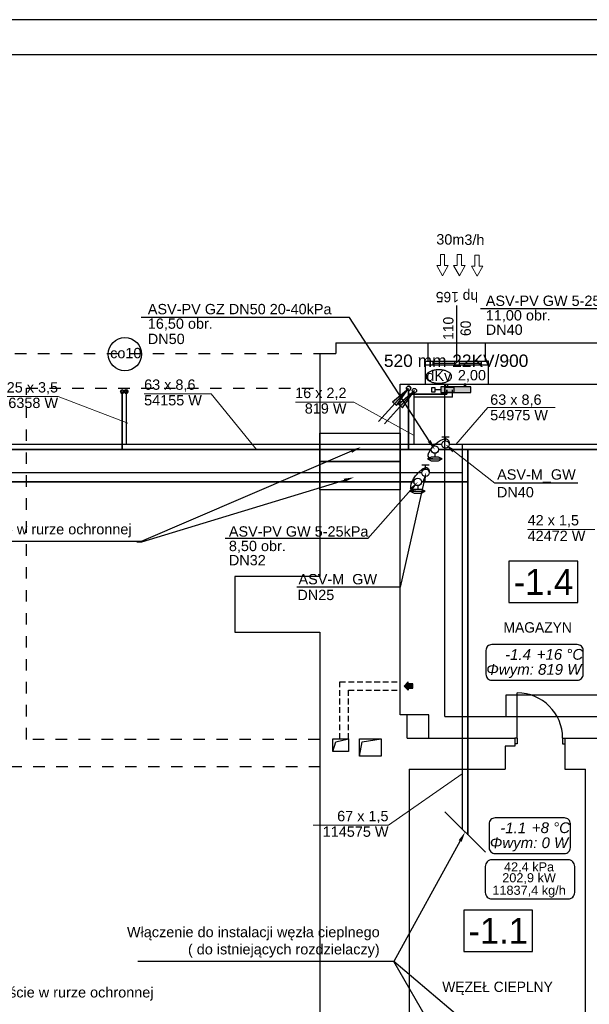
# Model space of a CAD drawing. Header units: millimetres. Extents: x 45180 to 119519, y 31297 to 302414.
# Tile 4 of 97: x 92963 to 102885, y 43845 to 60997. Entities that reach past the tile are written whole.
import ezdxf
from ezdxf import colors
from ezdxf.entities.mleader import LeaderData, LeaderLine
from ezdxf.lldxf.tags import DXFTag
from ezdxf.math import Vec2, Vec3

# ---------------------------------------------------------------- set-up
doc = ezdxf.new("R2010")
doc.units = ezdxf.units.MM
doc.header["$MEASUREMENT"] = 0
for name, pattern in [('Krawędzie ukryte', [150, 100, -50]), ('PHANTOM', [2.5, 1.25, -0.25, 0.25, -0.25, 0.25, -0.25]), ('Przerywana', [400, 200, -200])]:
    doc.linetypes.add(name, pattern=pattern)
doc.layers.get('0').update_dxf_attribs({"color": 252})
for name, color, linetype in [('#opisy', 7, 'Continuous'), ('#podkład', 252, 'Continuous'), ('#strza³ki', 7, 'Continuous'), ('_TABELA', 7, 'Continuous'), ('IS_Armatura_podłączeniowa_grz._dolnozas.', 7, 'SOLID'), ('IS_Armatura_Therm', 7, 'SOLID'), ('IS_Grafika', 7, 'SOLID'), ('IS_Grzejniki_Plan_rzut', 7, 'SOLID'), ('IS_Inne_Urzadzenia_Therm', 7, 'SOLID'), ('IS_Opisy_działek_Therm', 7, 'SOLID'), ('IS_Text_Armatury_podłączeniowej_grz._dolnozas.', 7, 'Continuous'), ('IS_Text_Armatury_Therm', 7, 'Continuous'), ('IS_Text_Konstrukcji', 7, 'Continuous'), ('IS_Text_Odbiornikow_Therm', 7, 'Continuous')]:
    doc.layers.add(name, color=color, linetype=linetype)
for name, color, linetype, lineweight in [('#piony', 7, 'Continuous', 5), ('IS_Powrót', 5, 'DASHDOT', 35), ('IS_Zasilanie', 1, 'SOLID', 30)]:
    doc.layers.add(name, color=color, linetype=linetype, lineweight=lineweight)
doc.styles.add('ARIAL', font='arial.ttf', dxfattribs={"width": 0.75})
doc.styles.add('GENERATED_STYLE_3', font='txt')
doc.styles.add('GENERATED_STYLE_5', font='txt')
doc.styles.add('GENERATED_STYLE_9', font='txt')
doc.styles.get("Standard").update_dxf_attribs({"font": 'arial.ttf', "bigfont": 'BIGFONT.SHX'})
tags = doc.linetypes.add('DASH', pattern=[15, 10, -5]).pattern_tags.tags
tags[6:7] = [DXFTag(74, 4), DXFTag(75, 0), DXFTag(340, '0'), DXFTag(46, 0.0), DXFTag(50, 0.0), DXFTag(44, 0.0), DXFTag(45, 0.0)]
tags[4:5] = [DXFTag(74, 4), DXFTag(75, 0), DXFTag(340, '0'), DXFTag(46, 0.0), DXFTag(50, 0.0), DXFTag(44, 0.0), DXFTag(45, 0.0)]
tags = doc.linetypes.add('DASHDOT', pattern=[20, 10, -5, 0, -5]).pattern_tags.tags
tags[10:11] = [DXFTag(74, 4), DXFTag(75, 0), DXFTag(340, '0'), DXFTag(46, 0.0), DXFTag(50, 0.0), DXFTag(44, 0.0), DXFTag(45, 0.0)]
tags[8:9] = [DXFTag(74, 4), DXFTag(75, 0), DXFTag(340, '0'), DXFTag(46, 0.0), DXFTag(50, 0.0), DXFTag(44, 0.0), DXFTag(45, 0.0)]
tags[6:7] = [DXFTag(74, 4), DXFTag(75, 0), DXFTag(340, '0'), DXFTag(46, 0.0), DXFTag(50, 0.0), DXFTag(44, 0.0), DXFTag(45, 0.0)]
tags[4:5] = [DXFTag(74, 4), DXFTag(75, 0), DXFTag(340, '0'), DXFTag(46, 0.0), DXFTag(50, 0.0), DXFTag(44, 0.0), DXFTag(45, 0.0)]
tags = doc.linetypes.add('DASHDOTDOT', pattern=[25, 10, -5, 0, -5, 0, -5]).pattern_tags.tags
tags[14:15] = [DXFTag(74, 4), DXFTag(75, 0), DXFTag(340, '0'), DXFTag(46, 0.0), DXFTag(50, 0.0), DXFTag(44, 0.0), DXFTag(45, 0.0)]
tags[12:13] = [DXFTag(74, 4), DXFTag(75, 0), DXFTag(340, '0'), DXFTag(46, 0.0), DXFTag(50, 0.0), DXFTag(44, 0.0), DXFTag(45, 0.0)]
tags[10:11] = [DXFTag(74, 4), DXFTag(75, 0), DXFTag(340, '0'), DXFTag(46, 0.0), DXFTag(50, 0.0), DXFTag(44, 0.0), DXFTag(45, 0.0)]
tags[8:9] = [DXFTag(74, 4), DXFTag(75, 0), DXFTag(340, '0'), DXFTag(46, 0.0), DXFTag(50, 0.0), DXFTag(44, 0.0), DXFTag(45, 0.0)]
tags[6:7] = [DXFTag(74, 4), DXFTag(75, 0), DXFTag(340, '0'), DXFTag(46, 0.0), DXFTag(50, 0.0), DXFTag(44, 0.0), DXFTag(45, 0.0)]
tags[4:5] = [DXFTag(74, 4), DXFTag(75, 0), DXFTag(340, '0'), DXFTag(46, 0.0), DXFTag(50, 0.0), DXFTag(44, 0.0), DXFTag(45, 0.0)]
tags = doc.linetypes.add('SOLID', pattern=[10, 10, 0]).pattern_tags.tags
tags[6:7] = [DXFTag(74, 4), DXFTag(75, 0), DXFTag(340, '0'), DXFTag(46, 0.0), DXFTag(50, 0.0), DXFTag(44, 0.0), DXFTag(45, 0.0)]
tags[4:5] = [DXFTag(74, 4), DXFTag(75, 0), DXFTag(340, '0'), DXFTag(46, 0.0), DXFTag(50, 0.0), DXFTag(44, 0.0), DXFTag(45, 0.0)]

# ---------------------------------------------------------------- blocks, each defined once
blk = doc.blocks.new('AF30168')
at = {"layer": '#strza³ki'}
h = blk.add_hatch(color=256, dxfattribs=at)
h.paths.add_polyline_path([(-7.4, -9.65), (0, 0), (-8.52, -8.52)])
h.paths.add_polyline_path([(-9.65, -7.4), (-8.52, -8.52), (0, 0)])
for p, q in [((-18.33, -18.33), (0, 0)), ((-9.65, -7.4), (0, 0)), ((-7.4, -9.65), (0, 0)), ((-9.65, -7.4), (-7.4, -9.65))]:
    blk.add_line(p, q, dxfattribs=at)
blk = doc.blocks.new('E210168')
at = {"color": 7, "lineweight": 13}
for p, q in [((19.4, 19.8), (19.4, 13.6)), ((19.4, 19.8), (37, 9.9)), ((19.4, 0), (37, 9.9)), ((19.4, 6.2), (19.4, 0))]:
    blk.add_line(p, q, dxfattribs=at)
blk.add_lwpolyline([(19.4, 13.6), (0, 13.6), (0, 6.2), (19.4, 6.2)], dxfattribs=at)

msp = doc.modelspace()

# ---------------------------------------------------------------- hatches: boundary and pattern name
at = {"layer": '#podkład', "linetype": 'Continuous'}
msp.add_hatch(color=256, dxfattribs=at).paths.add_polyline_path([(99730, 49315), (99730, 49350), (99810, 49350), (99810, 49430), (99730, 49430), (99730, 49465), (99660, 49390)], flags=0)
at = {"layer": 'IS_Grzejniki_Plan_rzut', "ltscale": 10}
msp.add_hatch(color=251, dxfattribs=at).paths.add_polyline_path([(100821, 54600), (100301, 54600), (100301, 54500), (100821, 54500)])

# ---------------------------------------------------------------- linework, layer by layer
at = {"layer": '#piony', "lineweight": 30}
for points in [[(98190, 53797), (99590, 53797), (99590, 53297), (98190, 53297)], [(98190, 53305), (99590, 53305), (99590, 52805), (98190, 52805)]]:
    msp.add_lwpolyline(points, close=True, dxfattribs=at)
at = {"layer": '#podkład', "linetype": 'Continuous'}
for p, q in [((100580, 55050), (100580, 56020)), ((98470, 55370), (100080, 55370)), ((98470, 55370), (98470, 55180)), ((100080, 55050), (100080, 55370)), ((100080, 55370), (101080, 55370)), ((101080, 55050), (101080, 55370)), ((101080, 55370), (106370, 55370)), ((98190, 55180), (98190, 51300)), ((98190, 55180), (98470, 55180)), ((100030, 54650), (100030, 55050)), ((100030, 55050), (100080, 55050)), ((100030, 55050), (101130, 55050)), ((101130, 54980), (100030, 54980)), ((100160, 55050), (100160, 54980)), ((100160, 55015), (100540, 55015)), ((100540, 55050), (100540, 54980)), ((100620, 55050), (100620, 54980)), ((100620, 55015), (101000, 55015)), ((101000, 55050), (101000, 54980)), ((101130, 55050), (101080, 55050)), ((101130, 54650), (101130, 55050)), ((99590, 48890), (99590, 54650)), ((99590, 54650), (100030, 54650)), ((100030, 54650), (101130, 54650)), ((100370, 48860), (100370, 54650)), ((101130, 54650), (103940, 54650)), ((102686, 51563), (101486, 51563)), ((101486, 51563), (101486, 50843)), ((102686, 50843), (102686, 51563)), ((98190, 51300), (96710, 51300)), ((96710, 51300), (96710, 50330)), ((101486, 50843), (102686, 50843)), ((96710, 50330), (98190, 50330)), ((98190, 50330), (98190, 41230)), ((99660, 49390), (99730, 49465)), ((99730, 49430), (99730, 49465)), ((99810, 49430), (99730, 49430)), ((99810, 49350), (99810, 49430)), ((99660, 49390), (99730, 49315)), ((99730, 49350), (99810, 49350)), ((99730, 49350), (99730, 49315)), ((103270, 49230), (101430, 49230)), ((101430, 49230), (101430, 48860)), ((101630, 48480), (101630, 49270)), ((99710, 48890), (99590, 48890)), ((100090, 48890), (99710, 48890)), ((99710, 48480), (99710, 48890)), ((100090, 48480), (100090, 48890)), ((100370, 48860), (103640, 48860)), ((98420, 48250), (98420, 48470)), ((98420, 48470), (98690, 48470)), ((98420, 48250), (98470, 48420)), ((98470, 48420), (98690, 48470)), ((98690, 48470), (98690, 48250)), ((98880, 48170), (98880, 48470)), ((98880, 48470), (99260, 48470)), ((98880, 48170), (98930, 48420)), ((98930, 48420), (99260, 48470)), ((99260, 48470), (99260, 48170)), ((99710, 48480), (101590, 48480)), ((101590, 48480), (101590, 48340)), ((101630, 48480), (101590, 48480)), ((101630, 48380), (101590, 48380)), ((101630, 48480), (101630, 48380)), ((102420, 48480), (102420, 48380)), ((102420, 48480), (102460, 48480)), ((102420, 48380), (102460, 48380)), ((102460, 48480), (102460, 47940)), ((102460, 48480), (107970, 48480)), ((98690, 48250), (98420, 48250)), ((101590, 48340), (101420, 48340)), ((101420, 48340), (101420, 47940)), ((99260, 48170), (98880, 48170)), ((99750, 47940), (99750, 41800)), ((99750, 47940), (101420, 47940)), ((102460, 47940), (102820, 47940)), ((102820, 41800), (102820, 47940)), ((100698, 45485), (100698, 44765)), ((101898, 45485), (100698, 45485)), ((101898, 44765), (101898, 45485)), ((100698, 44765), (101898, 44765))]:
    msp.add_line(p, q, dxfattribs=at)
at = {"layer": '#podkład', "linetype": 'Przerywana'}
for p, q in [((91280, 55180), (98190, 55180)), ((93080, 48460), (93080, 54580)), ((93080, 54580), (98190, 54580)), ((98190, 48460), (93080, 48460)), ((98200, 47980), (90650, 47980))]:
    msp.add_line(p, q, dxfattribs=at)
at = {"layer": '#podkład', "linetype": 'Krawędzie ukryte'}
for p, q in [((98540, 48470), (98540, 49465)), ((98540, 49465), (99590, 49465)), ((98690, 48470), (98690, 49315)), ((98690, 49315), (99590, 49315))]:
    msp.add_line(p, q, dxfattribs=at)
at = {"layer": '#podkład', "linetype": 'Continuous'}
msp.add_arc((101630, 48480), 790, 0, 90, dxfattribs=at)
at = {"layer": '_TABELA', "color": 7}
for p, q in [((119519, 60997), (55519, 60997)), ((118919, 60387), (58019, 60387))]:
    msp.add_line(p, q, dxfattribs=at)
at = {"layer": 'IS_Armatura_podłączeniowa_grz._dolnozas.', "ltscale": 10}
for p, q in [((100531, 54590), (100371, 54590)), ((100371, 54590), (100371, 54510)), ((100531, 54510), (100531, 54590)), ((100531, 54590), (100531, 54590)), ((100371, 54510), (100531, 54510))]:
    msp.add_line(p, q, dxfattribs=at)
at = {"layer": 'IS_Armatura_Therm', "ltscale": 10}
for p, q in [((100203, 54582), (100138, 54582)), ((100138, 54582), (100138, 54517)), ((100203, 54517), (100203, 54582)), ((100301, 54550), (100203, 54550)), ((100138, 54517), (100203, 54517))]:
    msp.add_line(p, q, dxfattribs=at)
at = {"layer": 'IS_Armatura_Therm', "color": 1, "ltscale": 10}
for p, q in [((100445, 53727), (100315, 53727)), ((100380, 53662), (100380, 53727)), ((100098, 53235), (99968, 53235)), ((100033, 53170), (100033, 53235))]:
    msp.add_line(p, q, dxfattribs=at)
at = {"layer": 'IS_Armatura_Therm', "color": 5, "ltscale": 10}
for p, q in [((100129, 53378), (100064, 53345)), ((100064, 53345), (100324, 53345)), ((100064, 53345), (100129, 53313)), ((100259, 53378), (100129, 53378)), ((100194, 53443), (100194, 53378)), ((100324, 53345), (100259, 53378)), ((100259, 53313), (100324, 53345)), ((100129, 53313), (100259, 53313)), ((99897, 52880), (99897, 52815)), ((99832, 52815), (99767, 52783)), ((99767, 52783), (100027, 52783)), ((99767, 52783), (99832, 52750)), ((99962, 52815), (99832, 52815)), ((99832, 52750), (99962, 52750)), ((100027, 52783), (99962, 52815)), ((99962, 52750), (100027, 52783))]:
    msp.add_line(p, q, dxfattribs=at)
for centre in [(100194, 53508), (99897, 52945)]:
    msp.add_ellipse(centre, major_axis=(65, 0), ratio=1, dxfattribs=at)
at = {"layer": 'IS_Armatura_Therm', "color": 1, "ltscale": 10}
for centre in [(100380, 53597), (100033, 53105)]:
    msp.add_ellipse(centre, major_axis=(65, 0), ratio=1, dxfattribs=at)
at = {"layer": 'IS_Armatura_Therm', "ltscale": 10}
for points, knots in [([(100162, 53345), (100141, 53345), (100103, 53347), (100072, 53396), (100087, 53450), (100118, 53507), (100165, 53566), (100221, 53620), (100282, 53665), (100339, 53693), (100397, 53701), (100443, 53661), (100445, 53620), (100445, 53597)], [0, 0, 0, 0, 60.781625, 102.654093, 153.566455, 220.104294, 297.539668, 378.514472, 455.247929, 520.737998, 571.529707, 617.370462, 686.037697, 686.037697, 686.037697, 686.037697]), ([(99865, 52783), (99844, 52783), (99803, 52787), (99771, 52840), (99779, 52900), (99805, 52965), (99846, 53033), (99895, 53097), (99950, 53151), (100000, 53186), (100053, 53204), (100098, 53166), (100098, 53127), (100098, 53105)], [0, 0, 0, 0, 62.284617, 109.661619, 166.830166, 238.590226, 320.000022, 403.556065, 481.215195, 545.517922, 592.343701, 632.886991, 699.726898, 699.726898, 699.726898, 699.726898])]:
    msp.add_open_spline(points, degree=3, knots=knots, dxfattribs=at)
at = {"layer": 'IS_Grafika', "ltscale": 10}
msp.add_circle((94796, 55170), 290, dxfattribs=at)
for points, knots in [([(100264, 54898), (100253, 54898), (100231, 54897), (100200, 54894), (100170, 54888), (100143, 54880), (100118, 54870), (100096, 54859), (100077, 54846), (100061, 54832), (100050, 54816), (100042, 54799), (100041, 54787), (100041, 54782)], [0, 0, 0, 0, 33.024043, 64.733497, 94.961552, 123.540383, 150.314771, 175.16102, 198.015155, 218.916387, 238.072713, 255.947572, 273.334314, 273.334314, 273.334314, 273.334314]), ([(100487, 54782), (100487, 54787), (100486, 54799), (100478, 54816), (100467, 54832), (100451, 54846), (100432, 54859), (100410, 54870), (100385, 54880), (100358, 54888), (100328, 54894), (100297, 54897), (100275, 54898), (100264, 54898)], [0, 0, 0, 0, 17.386742, 35.2616, 54.417927, 75.319159, 98.173293, 123.019543, 149.793931, 178.372762, 208.600817, 240.310271, 273.334314, 273.334314, 273.334314, 273.334314]), ([(100041, 54782), (100041, 54776), (100042, 54764), (100050, 54747), (100061, 54732), (100077, 54717), (100096, 54704), (100118, 54693), (100143, 54683), (100170, 54675), (100200, 54669), (100231, 54666), (100253, 54665), (100264, 54665)], [0, 0, 0, 0, 17.386742, 35.2616, 54.417927, 75.319159, 98.173293, 123.019543, 149.793931, 178.372762, 208.600817, 240.310271, 273.334314, 273.334314, 273.334314, 273.334314]), ([(100264, 54665), (100275, 54665), (100297, 54666), (100328, 54669), (100358, 54675), (100385, 54683), (100410, 54693), (100432, 54704), (100451, 54717), (100467, 54732), (100478, 54747), (100486, 54764), (100487, 54776), (100487, 54782)], [0, 0, 0, 0, 33.024043, 64.733497, 94.961552, 123.540383, 150.314771, 175.16102, 198.015155, 218.916387, 238.072713, 255.947572, 273.334314, 273.334314, 273.334314, 273.334314])]:
    msp.add_open_spline(points, degree=3, knots=knots, dxfattribs=at)
at = {"layer": 'IS_Grzejniki_Plan_rzut', "ltscale": 10}
for p, q in [((100821, 54600), (100301, 54600)), ((100301, 54600), (100301, 54500)), ((100388, 54600), (100388, 54650)), ((100388, 54650), (100413, 54650)), ((100413, 54650), (100413, 54600)), ((100733, 54650), (100708, 54650)), ((100708, 54650), (100708, 54600)), ((100733, 54600), (100733, 54650)), ((100821, 54500), (100821, 54600)), ((100821, 54600), (100821, 54600)), ((100301, 54500), (100821, 54500))]:
    msp.add_line(p, q, dxfattribs=at)
at = {"layer": 'IS_Opisy_działek_Therm', "lineweight": 5, "ltscale": 10}
for p, q in [((93632, 54433), (92602, 54433)), ((94849, 53968), (93632, 54433)), ((95131, 54480), (96301, 54480)), ((97091, 53508), (96301, 54480)), ((98786, 54336), (97766, 54336)), ((99834, 53751), (98786, 54336)), ((100561, 53597), (101119, 54240)), ((101119, 54240), (102289, 54240)), ((101811, 52118), (102981, 52118)), ((100671, 47862), (99388, 46965)), ((99388, 46965), (98078, 46965))]:
    msp.add_line(p, q, dxfattribs=at)
at = {"layer": 'IS_Opisy_działek_Therm', "linetype": 'ByBlock', "lineweight": 5}
msp.add_line((100520, 53484), (101240, 52922), dxfattribs=at)
at = {"layer": 'IS_Opisy_działek_Therm'}
for points in [[(103636, 55958), (100988, 55958)], [(98707, 55808), (95078, 55808)], [(102684, 52922), (101240, 52922)], [(99030, 51960), (96541, 51960)]]:
    msp.add_lwpolyline(points, dxfattribs=at)
at = {"layer": 'IS_Opisy_działek_Therm', "lineweight": 35, "ltscale": 10}
msp.add_lwpolyline([(101077, 46494), (100369, 47201)], dxfattribs=at)
at = {"layer": 'IS_Opisy_działek_Therm'}
msp.add_solid([(100501, 53461), (100380, 53597), (100539, 53507)], dxfattribs=at)
at = {"layer": 'IS_Powrót', "color": 166, "linetype": 'DASH', "ltscale": 25}
for p, q in [((100401, 54472), (100401, 54550)), ((99737, 53508), (99737, 54537)), ((100129, 53508), (99734, 53508)), ((100771, 53508), (100259, 53508)), ((112160, 53508), (100771, 53508)), ((100771, 53508), (100771, 52945)), ((99832, 52945), (99590, 52945)), ((100771, 52945), (99962, 52945)), ((100771, 52945), (100771, 46799))]:
    msp.add_line(p, q, dxfattribs=at)
at = {"layer": 'IS_Powrót', "ltscale": 25}
for p, q in [((94748, 54519), (94748, 53510)), ((94749, 53508), (85990, 53508)), ((99734, 53508), (94749, 53508)), ((99590, 52945), (71210, 52945))]:
    msp.add_line(p, q, dxfattribs=at)
at = {"layer": 'IS_Powrót', "color": 166, "linetype": 'DASH', "ltscale": 25}
msp.add_lwpolyline([(100401, 54472), (99736, 54472)], dxfattribs=at)
at = {"layer": 'IS_Powrót', "color": 5, "lineweight": 0, "ltscale": 20}
msp.add_circle((94748, 54519), 34.1, dxfattribs=at)
at = {"layer": 'IS_Powrót', "color": 5, "lineweight": 30, "ltscale": 20}
msp.add_circle((94748, 54519), 22.1, dxfattribs=at)
at = {"layer": 'IS_Powrót', "color": 166, "linetype": 'DASH', "ltscale": 25}
msp.add_circle((99737, 54575), 38, dxfattribs=at)
at = {"layer": 'IS_Text_Konstrukcji', "linetype": 'SOLID', "ltscale": 10}
for points in [[(101187, 49492), (102676, 49492, 0.414214), (102779, 49595), (102779, 50009, 0.414214), (102676, 50112), (101187, 50112, 0.414214), (101084, 50009), (101084, 49595, 0.414214), (101187, 49492)], [(101243, 46472), (102452, 46472, 0.414214), (102555, 46576), (102555, 46989, 0.414214), (102452, 47092), (101243, 47092, 0.414214), (101140, 46989), (101140, 46576, 0.414214), (101243, 46472)], [(101188, 45680), (102517, 45680, 0.414214), (102631, 45793), (102631, 46248, 0.414214), (102517, 46362), (101188, 46362, 0.414214), (101074, 46248), (101074, 45793, 0.414214), (101188, 45680)]]:
    msp.add_lwpolyline(points, format="xyb", dxfattribs=at)
at = {"layer": 'IS_Text_Odbiornikow_Therm', "lineweight": 25}
for points in [[(95122, 51907), (91462, 51907)], [(99483, 44590), (95023, 44590)]]:
    msp.add_lwpolyline(points, dxfattribs=at)
at = {"layer": 'IS_Zasilanie', "color": 12, "linetype": 'DASHDOTDOT', "ltscale": 25}
for p, q in [((100501, 54421), (100501, 54550)), ((99834, 53597), (99834, 54497)), ((100315, 53597), (99834, 53597)), ((100671, 53597), (100445, 53597)), ((105309, 53597), (100671, 53597)), ((99968, 53105), (99590, 53105)), ((100671, 53105), (100098, 53105)), ((100671, 53105), (100671, 46899))]:
    msp.add_line(p, q, dxfattribs=at)
at = {"layer": 'IS_Zasilanie', "ltscale": 25}
for p, q in [((94818, 54518), (94818, 53598)), ((94849, 53597), (86090, 53597)), ((99834, 53597), (94849, 53597)), ((99590, 53105), (71310, 53105))]:
    msp.add_line(p, q, dxfattribs=at)
at = {"layer": 'IS_Zasilanie', "color": 12, "ltscale": 25}
msp.add_line((100671, 53597), (100671, 53105), dxfattribs=at)
at = {"layer": 'IS_Zasilanie', "color": 12, "linetype": 'DASHDOTDOT', "ltscale": 25}
msp.add_lwpolyline([(100501, 54421), (99834, 54421)], dxfattribs=at)
at = {"layer": 'IS_Zasilanie', "color": 1, "linetype": 'PHANTOM', "lineweight": 0, "ltscale": 250}
msp.add_circle((94818, 54518), 34.1, dxfattribs=at)
at = {"layer": 'IS_Zasilanie', "color": 12, "linetype": 'DASHDOTDOT', "ltscale": 25}
msp.add_circle((99839, 54535), 38, dxfattribs=at)
at = {"layer": 'IS_Zasilanie', "color": 1, "linetype": 'PHANTOM', "lineweight": 30, "ltscale": 250}
msp.add_circle((94818, 54518), 22.1, dxfattribs=at)

# ---------------------------------------------------------------- block references
at = {"layer": '#strza³ki', "lineweight": 5, "xscale": 29.99999999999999, "yscale": 29.99999999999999, "zscale": 30, "rotation": 2.760251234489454}
for p in [(99737, 54575), (99839, 54535)]:
    msp.add_blockref('AF30168', p, dxfattribs=at)
at = {"color": 7, "lineweight": 5, "xscale": 10, "yscale": 10, "zscale": 10, "rotation": 270.0966492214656}
for p in [(100229, 56907), (100522, 56907), (100831, 56897)]:
    msp.add_blockref('E210168', p, dxfattribs=at)

# ---------------------------------------------------------------- texts
at = {"layer": '#opisy', "color": 7, "lineweight": 0, "style": 'ARIAL'}
msp.add_text('30m3/h', height=180, rotation=359.2172, dxfattribs=at).set_placement((100219, 57082, 140))
at = {"layer": '#podkład', "linetype": 'Continuous', "insert": (100580, 56075), "char_height": 180, "attachment_point": 2, "rotation": 180, "style": 'GENERATED_STYLE_5'}
msp.add_mtext('{hp 165}', dxfattribs=at)
at = {"layer": '#podkład', "linetype": 'Continuous', "insert": (100339, 55620), "char_height": 180, "width": 1346.33, "attachment_point": 2, "rotation": 90, "line_spacing_factor": 1.008888, "style": 'GENERATED_STYLE_5'}
msp.add_mtext('{110\\P60}', dxfattribs=at)
at = {"layer": '#podkład', "linetype": 'Continuous'}
for s, insert, char_height, attachment_point, style in [('{-1.4}', (102086, 50978), 450, 8, 'GENERATED_STYLE_3'), ('{MAGAZYN}', (101986, 50501), 180, 2, 'GENERATED_STYLE_9'), ('{-1.1}', (101298, 44900), 450, 8, 'GENERATED_STYLE_3'), ('{WĘZEŁ CIEPLNY}', (101287, 44240), 180, 2, 'GENERATED_STYLE_9')]:
    msp.add_mtext(s, dxfattribs=dict(at, insert=insert, char_height=char_height, attachment_point=attachment_point, style=style))
at = {"layer": 'IS_Grafika', "ltscale": 10, "char_height": 180}
for s, insert, attachment_point in [('\\fArial|b0|i0;co10', (94539, 55097), 7), ('\\fArial|b0|i0;dKv', (100264, 54885), 2)]:
    msp.add_mtext(s, dxfattribs=dict(at, insert=insert, attachment_point=attachment_point))
at = {"layer": 'IS_Inne_Urzadzenia_Therm', "ltscale": 10, "char_height": 158.4, "attachment_point": 2}
for s, insert in [('\\fArial|b0|i0;42,4 kPa', (101836, 46319)), ('\\fArial|b0|i0;202,9 kW', (101836, 46129)), ('\\fArial|b0|i0;11837,4 kg/h', (101836, 45911))]:
    msp.add_mtext(s, dxfattribs=dict(at, insert=insert))
at = {"layer": 'IS_Opisy_działek_Therm', "ltscale": 10, "char_height": 180}
for s, insert, attachment_point in [('\\fArial|b0|i0;', (98134, 56004), 7), ('\\fArial|b0|i0;', (98284, 55947), 1), ('\\fArial|b0|i0;', (98344, 55854), 7), ('\\fArial|b0|i0;', (98344, 55854), 7), ('\\fArial|b0|i0;25 x 3,5', (93632, 54469), 9), ('\\fArial|b0|i0;63 x 8,6', (95131, 54516), 7), ('\\fArial|b0|i0;16 x 2,2', (98656, 54372), 9), ('\\fArial|b0|i0;6358 W', (93632, 54412), 3), ('\\fArial|b0|i0;', (93632, 54469), 9), ('\\fArial|b0|i0;', (93632, 54412), 3), ('\\fArial|b0|i0;54155 W', (95131, 54458), 1), ('\\fArial|b0|i0;63 x 8,6', (101159, 54255), 7), ('\\fArial|b0|i0;819 W', (98656, 54315), 3), ('\\fArial|b0|i0;54975 W', (101159, 54198), 1), ('\\fArial|b0|i0;', (98905, 53938), 9), ('\\fArial|b0|i0;', (98905, 53881), 3), ('\\fArial|b0|i0;', (102089, 53966), 7), ('\\fArial|b0|i0;', (102239, 53909), 1), ('\\fArial|b0|i0;', (97875, 53788), 9), ('\\fArial|b0|i0;', (97875, 53788), 9), ('\\fArial|b0|i0;', (102299, 53816), 7), ('\\fArial|b0|i0;', (102299, 53816), 7), ('\\fArial|b0|i0;42 x 1,5', (101811, 52154), 7), ('\\fArial|b0|i0;', (96099, 52009), 9), ('\\fArial|b0|i0;42472 W', (101811, 52096), 1), ('\\fArial|b0|i0;', (94919, 51859), 9), ('\\fArial|b0|i0;', (94919, 51859), 9), ('\\fArial|b0|i0;', (96099, 51951), 3), ('\\fArial|b0|i0;67 x 1,5', (99388, 47001), 9), ('\\fArial|b0|i0;114575 W', (99388, 46943), 3), ('\\fArial|b0|i0;', (99748, 46186), 9), ('\\fArial|b0|i0;', (98428, 46036), 9), ('\\fArial|b0|i0;', (98428, 46036), 9), ('\\fArial|b0|i0;', (99748, 46129), 3)]:
    msp.add_mtext(s, dxfattribs=dict(at, insert=insert, attachment_point=attachment_point))
at = {"layer": 'IS_Opisy_działek_Therm', "ltscale": 10, "char_height": 180, "width": 4391.57, "attachment_point": 9}
for s, insert in [('\\fArial|b0|i0;Przej\\fArial|b0|i0|c238;ście w rurze ochronnej', (94913, 51977)), ('\\fArial|b0|i0;W\\fArial|b0|i0|c238;łączenie do instalacji węzła cieplnego ( do istniejących rozdzielaczy)', (99234, 44660)), ('\\fArial|b0|i0;Przej\\fArial|b0|i0|c238;ście w rurze ochronnej', (95294, 43910))]:
    msp.add_mtext(s, dxfattribs=dict(at, insert=insert))
at = {"layer": 'IS_Text_Armatury_podłączeniowej_grz._dolnozas.', "linetype": 'SOLID', "ltscale": 10, "insert": (100451, 54636), "char_height": 180, "attachment_point": 7}
msp.add_mtext('\\fArial|b0|i0;', dxfattribs=at)
at = {"layer": 'IS_Text_Armatury_Therm', "linetype": 'SOLID', "ltscale": 10, "char_height": 180}
for s, insert, attachment_point in [('\\fArial|b0|i0;ASV-PV GW 5-25kPa', (101082, 56008), 7), ('\\fArial|b0|i0;ASV-PV GZ DN50 20-40kPa', (95195, 55863), 7), ('\\fArial|b0|i0;11,00 obr.', (101082, 55724), 7), ('\\fArial|b0|i0;16,50 obr.', (95195, 55579), 7), ('\\fArial|b0|i0;DN40  ', (101082, 55504), 7), ('\\fArial|b0|i0;DN50  ', (95195, 55344), 7), ('\\fArial|b0|i0;2,00  ', (100596, 54681), 7), ('\\fArial|b0|i0;ASV-M_GW', (102649, 52933), 9), ('\\fArial|b0|i0;DN40  ', (101919, 52674), 9), ('\\fArial|b0|i0;', (102130, 52803), 9), ('\\fArial|b0|i0;ASV-PV GW 5-25kPa', (96607, 51990), 7), ('\\fArial|b0|i0;8,50 obr.', (96607, 51706), 7), ('\\fArial|b0|i0;', (100333, 51961), 9), ('\\fArial|b0|i0;DN32  ', (96607, 51490), 7), ('\\fArial|b0|i0;ASV-M_GW', (99189, 51109), 9), ('\\fArial|b0|i0;DN25  ', (98443, 50884), 9)]:
    msp.add_mtext(s, dxfattribs=dict(at, insert=insert, attachment_point=attachment_point))
at = {"layer": 'IS_Text_Konstrukcji', "linetype": 'SOLID', "ltscale": 10, "char_height": 187.2}
for s, insert, attachment_point in [('\\fArial|b0|i1;-1.4', (101869, 49845), 9), ('\\fArial|b0|i1;+16 °C', (101969, 49845), 7), ('\\fArial|b0|i1;Φwym: 819 W', (101919, 49773), 2), ('\\fArial|b0|i1;-1.1', (101785, 46825), 9), ('\\fArial|b0|i1;+8 °C', (101885, 46825), 7), ('\\fArial|b0|i1;Φwym: 0 W', (101835, 46753), 2)]:
    msp.add_mtext(s, dxfattribs=dict(at, insert=insert, attachment_point=attachment_point))
at = {"layer": 'IS_Text_Odbiornikow_Therm', "linetype": 'SOLID', "ltscale": 10, "char_height": 216}
for s, insert, attachment_point in [('\\fArial|b0|i0;520 mm', (100398, 55164), 3), ('\\fArial|b0|i0;22KV/900', (100498, 55164), 1)]:
    msp.add_mtext(s, dxfattribs=dict(at, insert=insert, attachment_point=attachment_point))

# ---------------------------------------------------------------- leaders
at = {"layer": 'IS_Opisy_działek_Therm'}
ml = msp.add_multileader_mtext('Standard', dxfattribs=at)
ml.set_content('')
ml.set_leader_properties()
ml.build(insert=Vec2(0, 0))
ml.multileader.update_dxf_attribs({"text_right_attachment_type": 6, "dogleg_length": 0.36, "arrow_head_size": 180})
ctx = ml.context
ctx.base_point, ctx.char_height, ctx.arrow_head_size, ctx.landing_gap_size, ctx.plane_origin = Vec3(101836, 55958), 0.18, 180, 0.09, Vec3(6045, 13004)
ctx.right_attachment, ctx.text_align_type = 6, 2
notes = []
notes.append((ctx, [(0, (1, 1, 0), (103636, 55958), (-1, 0), 1800, [(0, [(105204, 53983)], 0, [])])]))
ctx.mtext.insert, ctx.mtext.alignment = Vec3(101836, 55958), 3
ml = msp.add_multileader_mtext('Standard', dxfattribs=at)
ml.set_content('')
ml.set_leader_properties()
ml.build(insert=Vec2(0, 0))
ml.multileader.update_dxf_attribs({"text_right_attachment_type": 6, "dogleg_length": 0.36, "arrow_head_size": 180})
ctx = ml.context
ctx.base_point, ctx.char_height, ctx.arrow_head_size, ctx.landing_gap_size, ctx.plane_origin = Vec3(96906, 55808), 0.18, 180, 0.09, Vec3(1053, 13460)
ctx.right_attachment, ctx.text_align_type = 6, 2
notes.append((ctx, [(0, (1, 1, 0), (98707, 55808), (-1, 0), 1800, [(0, [(100194, 53508)], 0, [])])]))
ctx.mtext.insert, ctx.mtext.alignment = Vec3(96907, 55808), 3
ml = msp.add_multileader_mtext('Standard', dxfattribs=at)
ml.set_content('')
ml.set_leader_properties()
ml.build(insert=Vec2(0, 0))
ml.multileader.update_dxf_attribs({"text_right_attachment_type": 6, "dogleg_length": 0.36, "arrow_head_size": 180})
ctx = ml.context
ctx.base_point, ctx.char_height, ctx.arrow_head_size, ctx.landing_gap_size, ctx.plane_origin = Vec3(97789, 51109), 0.18, 180, 0.09, Vec3(-429, 9324)
ctx.right_attachment, ctx.text_align_type = 6, 2
notes.append((ctx, [(0, (1, 1, 0), (99590, 51109), (-1, 0), 1800, [(0, [(100044, 53117)], 0, [])])]))
ctx.mtext.insert, ctx.mtext.alignment = Vec3(97790, 51109), 3
ml = msp.add_multileader_mtext('Standard', dxfattribs=at)
ml.set_content('')
ml.set_leader_properties()
ml.build(insert=Vec2(0, 0))
ml.multileader.update_dxf_attribs({"text_right_attachment_type": 6, "dogleg_length": 0.36, "arrow_head_size": 180})
ctx = ml.context
ctx.base_point, ctx.char_height, ctx.arrow_head_size, ctx.landing_gap_size, ctx.plane_origin = Vec3(97229, 51960), 0.18, 180, 0.09, Vec3(-575, 9153)
ctx.right_attachment, ctx.text_align_type = 6, 2
notes.append((ctx, [(0, (1, 1, 0), (99030, 51960), (-1, 0), 1800, [(0, [(99897, 52945)], 0, [])])]))
ctx.mtext.insert, ctx.mtext.alignment = Vec3(97230, 51960), 3
at = {"layer": 'IS_Text_Odbiornikow_Therm'}
ml = msp.add_multileader_mtext('Standard', dxfattribs=at)
ml.set_content('')
ml.set_leader_properties()
ml.build(insert=Vec2(0, 0))
ml.multileader.update_dxf_attribs({"text_right_attachment_type": 6, "dogleg_length": 0.36, "arrow_head_size": 180})
ctx = ml.context
ctx.base_point, ctx.char_height, ctx.arrow_head_size, ctx.landing_gap_size, ctx.plane_origin = Vec3(94999, 51907), 0.18, 180, 0.09, Vec3(-2527, 10404)
ctx.right_attachment, ctx.text_align_type = 6, 2
notes.append((ctx, [(0, (1, 1, 0), (95079, 51907), (-1, 0), 80.4, [(0, [(98907, 53550)], 0, [])])]))
ctx.mtext.insert, ctx.mtext.alignment = Vec3(94999, 51907), 3
ml = msp.add_multileader_mtext('Standard', dxfattribs=at)
ml.set_content('')
ml.set_leader_properties()
ml.build(insert=Vec2(0, 0))
ml.multileader.update_dxf_attribs({"text_right_attachment_type": 6, "dogleg_length": 0.36, "arrow_head_size": 180})
ctx = ml.context
ctx.base_point, ctx.char_height, ctx.arrow_head_size, ctx.landing_gap_size, ctx.plane_origin = Vec3(95003, 51895), 0.18, 180, 0.09, Vec3(-2645, 9879)
ctx.right_attachment, ctx.text_align_type = 6, 2
notes.append((ctx, [(0, (1, 1, 0), (95083, 51895), (-1, 0), 80.4, [(0, [(98789, 53025)], 0, [])])]))
ctx.mtext.insert, ctx.mtext.alignment = Vec3(95003, 51895), 3
ml = msp.add_multileader_mtext('Standard', dxfattribs=at)
ml.set_content('')
ml.set_leader_properties()
ml.build(insert=Vec2(0, 0))
ml.multileader.update_dxf_attribs({"text_right_attachment_type": 6, "dogleg_length": 0.36, "arrow_head_size": 180})
ctx = ml.context
ctx.base_point, ctx.char_height, ctx.arrow_head_size, ctx.landing_gap_size = Vec3(99483, 44590), 0.18, 180, 0.09
ctx.right_attachment, ctx.text_align_type = 6, 2
notes.append((ctx, [(0, (1, 1, 0), (99483, 44590), (-1, 0), 0.36, [(0, [(100723, 46848)], 0, [])])]))
ctx.mtext.insert, ctx.mtext.alignment = Vec3(99483, 44590), 3
ml = msp.add_multileader_mtext('Standard', dxfattribs=at)
ml.set_content('')
ml.set_leader_properties()
ml.build(insert=Vec2(0, 0))
ml.multileader.update_dxf_attribs({"text_right_attachment_type": 6, "dogleg_length": 0.36, "arrow_head_size": 180})
ctx = ml.context
ctx.base_point, ctx.char_height, ctx.arrow_head_size, ctx.landing_gap_size, ctx.plane_origin = Vec3(99402, 44590), 0.18, 180, 0.09, Vec3(-83, -630)
ctx.right_attachment, ctx.text_align_type = 6, 2
notes.append((ctx, [(0, (1, 1, 0), (99483, 44590), (-1, 0), 80.4, [(0, [(102041, 42427)], 0, [])])]))
ctx.mtext.insert, ctx.mtext.alignment = Vec3(99402, 44590), 3
ml = msp.add_multileader_mtext('Standard', dxfattribs=at)
ml.set_content('')
ml.set_leader_properties()
ml.build(insert=Vec2(0, 0))
ml.multileader.update_dxf_attribs({"text_right_attachment_type": 6, "dogleg_length": 0.36, "arrow_head_size": 180})
ctx = ml.context
ctx.base_point, ctx.char_height, ctx.arrow_head_size, ctx.landing_gap_size, ctx.plane_origin = Vec3(99403, 44590), 0.18, 180, 0.09, Vec3(-845, -477)
ctx.right_attachment, ctx.text_align_type = 6, 2
notes.append((ctx, [(0, (1, 1, 0), (99483, 44590), (-1, 0), 80.4, [(0, [(100589, 42669)], 0, [])])]))
ctx.mtext.insert, ctx.mtext.alignment = Vec3(99403, 44590), 3
for ctx, leaders in notes:
    for number, flags, end, landing, length, lines in leaders:
        leader = LeaderData()
        leader.index, (leader.has_last_leader_line, leader.has_dogleg_vector, leader.attachment_direction) = number, flags
        leader.last_leader_point, leader.dogleg_vector, leader.dogleg_length = Vec3(end), Vec3(landing), length
        for number, points, colour, breaks in lines:
            line = LeaderLine()
            line.index, line.vertices, line.color, line.breaks = number, Vec3.list(points), colors.encode_raw_color(colour), breaks
            leader.lines.append(line)
        ctx.leaders.append(leader)

doc.saveas('drawing.dxf')
